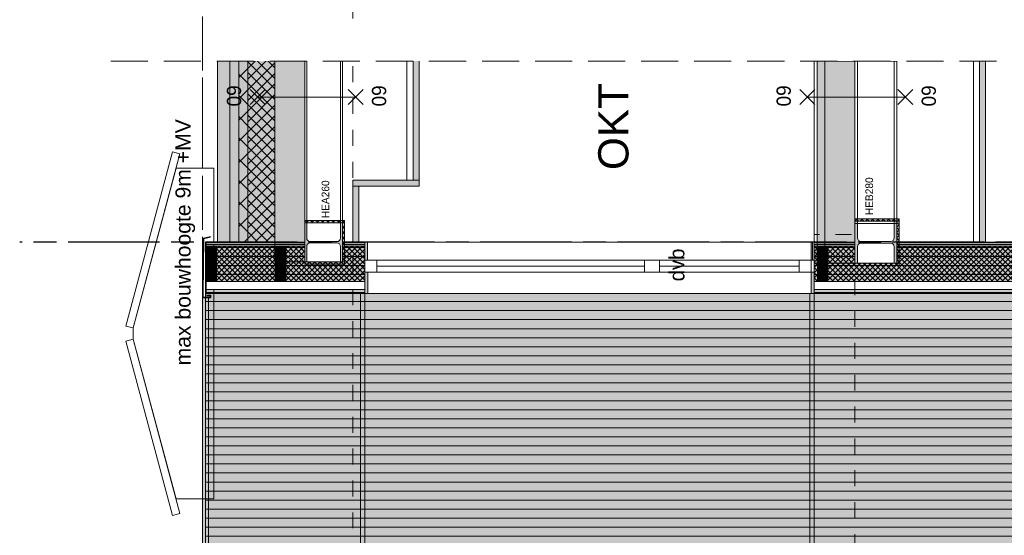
# Model space of a CAD drawing. Header units: millimetres. Extents: x -39200 to 51213, y -35420 to 51000.
# Tile 12 of 142: x -39157 to -32605, y 4086 to 7515. Entities that reach past the tile are written whole.
import ezdxf

# ---------------------------------------------------------------- set-up
doc = ezdxf.new("R2010")
doc.units = ezdxf.units.MM
doc.header["$LTSCALE"] = 100
doc.header["$PDMODE"] = 1
doc.header["$PDSIZE"] = -2
for name, pattern in [('[LS] ISO-08 Long Dashed Short Dashed', [9.144, 6.096, -0.762, 1.524, -0.762]), ('[LS] Type-1', [2.12, 1.06, -1.06]), ('[LS] Type-2', [3.52999, 2.469998, -1.059993]), ('Line Type-6c', [0.777014, 0.448028, -0.328986])]:
    doc.linetypes.add(name, pattern=pattern)
doc.layers.get('0').update_dxf_attribs({"lineweight": 5})
for name, color, linetype, lineweight in [('- 05_opmaak', 7, 'Line Type-6c', 5), ('5', 7, 'Continuous', 18), ('Dimension', 7, 'Continuous', 9), ('Geen', 7, 'Continuous', 9), ('none', 7, 'Continuous', 13), ('None-1', 7, 'Continuous', 9)]:
    doc.layers.add(name, color=color, linetype=linetype, lineweight=lineweight)
doc.layers.add('bouwaanvraag - 60_BRANDPREVENTIE', color=1, linetype='Continuous', lineweight=5, true_color=0xff0000)
doc.layers.add('bouwaanvraag - brandscheiding', color=1, linetype='Line Label A', lineweight=18, true_color=0xff0000)
doc.styles.add('Arial', font='Arial.ttf')
doc.styles.add('Century Gothic', font='Century-Gothic_9791.ttf')
doc.styles.add('Century Gothic (bold)', font='Century-Gothic-Bold_9789.ttf')
doc.linetypes.add('Line Label A', pattern='A,6.35,-0.981415,-1.132305,["60",Arial,S=0.713542,R=0,X=-1.132305,Y=-0.356771],-1.18048,6.35', length=15.9942)
doc.dimstyles.new('Arch_PUUUR', dxfattribs={"dimtxt": 101.056134, "dimasz": 70.693359, "dimexe": 100, "dimexo": 159, "dimgap": 100, "dimtad": 1, "dimdec": 4, "dimtxsty": 'Century Gothic', "dimblk": 'VW_SLASH', "dimblk1": 'VW_SLASH', "dimblk2": 'VW_SLASH', "dimcen": 0, "dimdle": 100, "dimazin": 0, "dimtfac": 0.8, "dimtdec": 4, "dimtix": 1, "dimtmove": 0, "dimatfit": 0, "dimldrblk": 'VW_SLASH-1', "dimfxl": 1, "dimfrac": 2, "dimtolj": 1, "dimarcsym": 0})
pattern_1 = [(0, (0, 0), (4e-15, 60), [])]
pattern_2 = [(45, (0, 0), (-3.1819805, 3.1819805), [])]
pattern_3 = [(45, (1.433, 1.323), (-17.67767, 17.67767), []), (135, (-2.866, 2.866), (-17.67767, -17.67767), [])]

# ---------------------------------------------------------------- blocks, each defined once
blk = doc.blocks.new('Groep-6')
at = {"layer": '5', "color": 8, "lineweight": 5, "true_color": 0x777777, "transparency": 33554687}
blk.add_line((-37.1, 461.7), (37.1, 461.7), dxfattribs=at)
at = {"layer": '5', "color": 8, "lineweight": 5, "true_color": 0x777777, "transparency": 33554687, "flags": 128}
for points in [[(-1209.1, 199.4), (-50, 510), (-37.1, 461.7), (-1196.2, 151.1)], [(-37.1, 461.7), (37.1, 461.7), (1100, 176.9), (1100, -75.5), (-1100, -75.5), (-1100, 176.9)], [(1196.2, 151.1), (37.1, 461.7), (50, 510), (1209.1, 199.4)]]:
    blk.add_lwpolyline(points, close=True, dxfattribs=at)
blk = doc.blocks.new('pv paneel opzet')
at = {"layer": '5', "color": 8, "true_color": 0x777777, "transparency": 33554687}
blk.add_blockref('Groep-6', (0, 0), dxfattribs=at)
blk = doc.blocks.new('Groep-7')
at = {"layer": '5', "color": 7, "transparency": 33554687, "rotation": 90}
blk.add_blockref('pv paneel opzet', (-37940, 5427.5), dxfattribs=at)
blk = doc.blocks.new('Groep-10')
at = {"layer": '5', "linetype": 'Continuous', "lineweight": 0, "true_color": 0xbbbbbb, "transparency": 33554687}
blk.add_hatch(color=9, dxfattribs=at).paths.add_polyline_path([(-37917, 6018.9), (-32080, 6018.9), (-32080, 6009.9), (-37917, 6009.9)])
at = {"layer": 'none', "linetype": 'Continuous', "lineweight": 0, "true_color": 0xaaaaaa}
blk.add_hatch(color=253, dxfattribs=at).paths.add_polyline_path([(-32080, 6031.9), (-37917, 6031.9), (-37917, 6034.9), (-32080, 6034.9)])
at = {"layer": '5', "lineweight": 5, "transparency": 33554687, "flags": 128}
blk.add_lwpolyline([(-37917, 6018.9), (-32080, 6018.9), (-32080, 6009.9), (-37917, 6009.9)], close=True, dxfattribs=at)
at = {"layer": 'none', "flags": 128}
blk.add_lwpolyline([(-32080, 6031.9), (-37917, 6031.9), (-37917, 6034.9), (-32080, 6034.9)], close=True, dxfattribs=at)
at = {"color": 255, "lineweight": 5, "transparency": 33554687}
blk.add_wipeout([(-37917, 6031.9), (-32080, 6031.9), (-32080, 6018.9), (-37917, 6018.9)], dxfattribs=at).dxf.layer = '5'
at = {"layer": '5', "lineweight": 5, "transparency": 33554687, "flags": 128}
blk.add_lwpolyline([(-37917, 6031.9), (-32080, 6031.9), (-32080, 6018.9), (-37917, 6018.9)], close=True, dxfattribs=at)
blk = doc.blocks.new('Groep-11')
at = {"layer": '5', "linetype": 'Continuous', "lineweight": 0, "true_color": 0xffffcc, "transparency": 33554687}
blk.add_hatch(color=7, dxfattribs=at).paths.add_polyline_path([(-37917, 6009.9), (-32080, 6009.9), (-32080, 5774.9), (-37917, 5774.9)])
at = {"layer": '5', "linetype": 'Continuous', "lineweight": 5, "true_color": 0x777777, "transparency": 33554687}
h = blk.add_hatch(dxfattribs=at)
h.set_pattern_fill('#isolatie-persing', color=8, style=0, pattern_type=2)
h.set_pattern_definition([(45, (1.433, 1.323), (-17.67767, 17.67767), []), (135, (-2.866, 2.866), (-17.67767, -17.67767), [])])
h.paths.add_polyline_path([(-37917, 6009.9), (-32080, 6009.9), (-32080, 5774.9), (-37917, 5774.9)])
at = {"layer": '5', "lineweight": 5, "transparency": 33554687, "flags": 128}
blk.add_lwpolyline([(-37917, 6009.9), (-32080, 6009.9), (-32080, 5774.9), (-37917, 5774.9)], close=True, dxfattribs=at)
at = {"color": 255, "linetype": 'Continuous', "lineweight": 9, "transparency": 33554687}
blk.add_wipeout([(-33848.7, 5774.9), (-33778.8, 5774.9), (-33778.8, 6009.9), (-33848.7, 6009.9)], dxfattribs=at).dxf.layer = 'None-1'
at = {"layer": 'None-1', "linetype": 'Continuous', "lineweight": 5, "true_color": 0x777777, "transparency": 33554687}
h = blk.add_hatch(dxfattribs=at)
h.set_pattern_fill('12_Naaldhout_6', color=8, style=0, pattern_type=2)
h.set_pattern_definition(pattern_2)
h.paths.add_polyline_path([(-33848.7, 5774.9), (-33778.8, 5774.9), (-33778.8, 6009.9), (-33848.7, 6009.9)])
at = {"layer": 'None-1', "color": 7, "linetype": 'Continuous', "lineweight": 9, "transparency": 33554687, "flags": 128}
blk.add_lwpolyline([(-33848.7, 5774.9), (-33778.8, 5774.9), (-33778.8, 6009.9), (-33848.7, 6009.9)], close=True, dxfattribs=at)
at = {"layer": '5', "color": 7, "transparency": 33554687}
blk.add_blockref('Groep-10', (0, 0), dxfattribs=at)
at = {"color": 255, "lineweight": 5, "transparency": 33554687}
blk.add_wipeout([(-37917, 5774.9), (-32080, 5774.9), (-32080, 5720.1), (-37917, 5720.1)], dxfattribs=at).dxf.layer = '5'
at = {"layer": '5', "linetype": 'Continuous', "lineweight": 0, "true_color": 0x4c4a3d, "transparency": 33554687}
blk.add_hatch(color=59, dxfattribs=at).paths.add_polyline_path([(-37917, 5720.1), (-32080, 5720.1), (-32080, 5695.1), (-37917, 5695.1)])
at = {"layer": '5', "lineweight": 5, "transparency": 33554687, "flags": 128}
for points in [[(-37917, 5774.9), (-32080, 5774.9), (-32080, 5720.1), (-37917, 5720.1)], [(-37917, 5720.1), (-32080, 5720.1), (-32080, 5695.1), (-37917, 5695.1)]]:
    blk.add_lwpolyline(points, close=True, dxfattribs=at)
at = {"color": 255, "linetype": 'Continuous', "lineweight": 9, "transparency": 33554687}
for points in [[(-37917, 5774.9), (-37847, 5774.9), (-37847, 6009.9), (-37917, 6009.9)], [(-37457.2, 5774.9), (-37387.3, 5774.9), (-37387.3, 6009.9), (-37457.2, 6009.9)], [(-35500.3, 5774.9), (-35430.3, 5774.9), (-35430.3, 6009.9), (-35500.3, 6009.9)], [(-32150, 5774.9), (-32080, 5774.9), (-32080, 6009.9), (-32150, 6009.9)]]:
    blk.add_wipeout(points, dxfattribs=at).dxf.layer = 'None-1'
at = {"layer": 'None-1', "linetype": 'Continuous', "lineweight": 5, "true_color": 0x777777, "transparency": 33554687}
h = blk.add_hatch(dxfattribs=at)
h.set_pattern_fill('12_Naaldhout_6', color=8, style=0, pattern_type=2)
h.set_pattern_definition(pattern_2)
h.paths.add_polyline_path([(-37917, 5774.9), (-37847, 5774.9), (-37847, 6009.9), (-37917, 6009.9)])
h = blk.add_hatch(dxfattribs=at)
h.set_pattern_fill('12_Naaldhout_6', color=8, style=0, pattern_type=2)
h.set_pattern_definition(pattern_2)
h.paths.add_polyline_path([(-37457.2, 5774.9), (-37387.3, 5774.9), (-37387.3, 6009.9), (-37457.2, 6009.9)])
h = blk.add_hatch(dxfattribs=at)
h.set_pattern_fill('12_Naaldhout_6', color=8, style=0, pattern_type=2)
h.set_pattern_definition(pattern_2)
h.paths.add_polyline_path([(-35500.3, 5774.9), (-35430.3, 5774.9), (-35430.3, 6009.9), (-35500.3, 6009.9)])
h = blk.add_hatch(dxfattribs=at)
h.set_pattern_fill('12_Naaldhout_6', color=8, style=0, pattern_type=2)
h.set_pattern_definition(pattern_2)
h.paths.add_polyline_path([(-32150, 5774.9), (-32080, 5774.9), (-32080, 6009.9), (-32150, 6009.9)])
at = {"layer": 'None-1', "color": 7, "linetype": 'Continuous', "lineweight": 9, "transparency": 33554687, "flags": 128}
for points in [[(-37917, 5774.9), (-37847, 5774.9), (-37847, 6009.9), (-37917, 6009.9)], [(-37457.2, 5774.9), (-37387.3, 5774.9), (-37387.3, 6009.9), (-37457.2, 6009.9)], [(-35500.3, 5774.9), (-35430.3, 5774.9), (-35430.3, 6009.9), (-35500.3, 6009.9)], [(-32150, 5774.9), (-32080, 5774.9), (-32080, 6009.9), (-32150, 6009.9)]]:
    blk.add_lwpolyline(points, close=True, dxfattribs=at)
blk = doc.blocks.new('Groep-14')
at = {"layer": 'Geen', "color": 7, "linetype": 'Continuous', "lineweight": 9, "transparency": 33554687}
blk.add_line((-37917, 5700.2), (-37917, 6033.8), dxfattribs=at)
at = {"layer": 'Geen', "color": 7, "linetype": 'Continuous', "lineweight": 35, "transparency": 33554687, "flags": 128}
blk.add_lwpolyline([(-37888.4, 6072), (-37934, 6060.8), (-37939.5, 5691.1), (-37939.5, 5668), (-37886.5, 5668), (-37886.5, 5681.3), (-37913.4, 5681.3)], dxfattribs=at)
blk = doc.blocks.new('Groep-15')
at = {"layer": 'Geen', "color": 7, "linetype": 'Continuous', "lineweight": 9, "transparency": 33554687, "flags": 128}
for points in [[(-33600, 6175.1), (-33600, 7240.4), (-33320, 7240.4), (-33320, 6175.1)], [(-33582, 6175.2), (-33582, 7240.4), (-33338, 7240.4), (-33338, 6175.2)]]:
    blk.add_lwpolyline(points, close=True, dxfattribs=at)
blk = doc.blocks.new('Breedflensprofiel')
at = {"linetype": 'Continuous', "lineweight": 0, "true_color": 0x111111, "transparency": 33554687}
h = blk.add_hatch(color=250, dxfattribs=at)
edge = h.paths.add_edge_path()
edge.add_line((-140, -280), (-140, -262))
edge.add_line((-140, -262), (-29.25, -262))
edge.add_arc((-29.25, -238), 24, 270, 360)
edge.add_line((-5.25, -238), (-5.25, -42))
edge.add_arc((-29.25, -42), 24, 0, 90)
edge.add_line((-29.25, -18), (-140, -18))
edge.add_line((-140, -18), (-140, 0))
edge.add_line((-140, 0), (140, 0))
edge.add_line((140, 0), (140, -18))
edge.add_line((140, -18), (29.25, -18))
edge.add_arc((29.25, -42), 24, 90, 180)
edge.add_line((5.25, -42), (5.25, -238))
edge.add_arc((29.25, -238), 24, 180, 270)
edge.add_line((29.25, -262), (140, -262))
edge.add_line((140, -262), (140, -280))
edge.add_line((140, -280), (-140, -280))
at = {"linetype": 'Continuous', "lineweight": 5, "transparency": 33554687, "flags": 128}
blk.add_lwpolyline([(-140, -280), (-140, -262), (-29.25, -262, 0.4142136), (-5.25, -238), (-5.25, -42, 0.4142136), (-29.25, -18), (-140, -18), (-140, 0), (140, 0), (140, -18), (29.25, -18, 0.4142136), (5.25, -42), (5.25, -238, 0.4142136), (29.25, -262), (140, -262), (140, -280)], format="xyb", close=True, dxfattribs=at)
at = {"linetype": 'Continuous', "lineweight": 5, "transparency": 33554687}
blk.add_point((0, -140), dxfattribs=at)
blk = doc.blocks.new('Groep-16')
at = {"layer": 'Geen', "linetype": 'Continuous', "lineweight": 0, "true_color": 0xcccccc, "transparency": 33554687}
blk.add_hatch(color=254, dxfattribs=at).paths.add_polyline_path([(-32770, 6035.1), (-32770, 7240.4), (-32730, 7240.4), (-32730, 6035.1)])
at = {"layer": 'Geen', "color": 7, "linetype": 'Continuous', "lineweight": 9, "transparency": 33554687, "flags": 128}
for points in [[(-32810, 6035.1), (-32810, 7240.4), (-32770, 7240.4), (-32770, 6035.1)], [(-32770, 6035.1), (-32770, 7240.4), (-32730, 7240.4), (-32730, 6035.1)]]:
    blk.add_lwpolyline(points, close=True, dxfattribs=at)
blk = doc.blocks.new('Groep-17')
at = {"layer": 'Geen', "linetype": 'Continuous', "lineweight": 0, "true_color": 0xcccccc, "transparency": 33554687}
blk.add_hatch(color=254, dxfattribs=at).paths.add_polyline_path([(-33850, 5895.1), (-33850, 7240.4), (-33800, 7240.4), (-33800, 5895.1)])
at = {"layer": 'Geen', "color": 7, "linetype": 'Continuous', "lineweight": 9, "transparency": 33554687, "flags": 128}
for points in [[(-33870, 5895.1), (-33870, 7240.4), (-33849.7, 7240.4), (-33849.7, 5895.1)], [(-33850, 5895.1), (-33850, 7240.4), (-33800, 7240.4), (-33800, 5895.1)]]:
    blk.add_lwpolyline(points, close=True, dxfattribs=at)
at = {"layer": 'none', "color": 7}
blk.add_blockref('Groep-16', (0, 0), dxfattribs=at)
at = {"color": 255, "linetype": 'Continuous'}
blk.add_wipeout([(-33600, 6175.1), (-33320, 6175.1), (-33320, 5895.1), (-33600, 5895.1)], dxfattribs=at).dxf.layer = 'none'
at = {"layer": 'Geen', "linetype": 'Continuous', "lineweight": 0, "true_color": 0xcccccc, "transparency": 33554687}
blk.add_hatch(color=254, dxfattribs=at).paths.add_polyline_path([(-33800, 5895.1), (-33800, 7240.4), (-33600, 7240.4), (-33600, 5895.1)])
at = {"linetype": 'Continuous', "lineweight": 5, "transparency": 33554687, "flags": 128}
blk.add_lwpolyline([(-33600, 6175.1), (-33320, 6175.1), (-33320, 6160.1), (-33600, 6160.1)], close=True, dxfattribs=at)
at = {"layer": 'Geen', "color": 7, "linetype": 'Continuous', "lineweight": 9, "transparency": 33554687, "flags": 128}
blk.add_lwpolyline([(-33800, 5895.1), (-33800, 7240.4), (-33600, 7240.4), (-33600, 5895.1)], close=True, dxfattribs=at)
at = {"layer": 'none', "linetype": 'Continuous', "flags": 128}
blk.add_lwpolyline([(-33600, 6175.1), (-33320, 6175.1), (-33320, 5895.1), (-33600, 5895.1)], close=True, dxfattribs=at)
at = {"color": 7, "transparency": 33554687}
blk.add_blockref('Groep-15', (0, 0), dxfattribs=at)
at = {"transparency": 33554687, "rotation": 90}
blk.add_blockref('Breedflensprofiel', (-33600, 6035.1), dxfattribs=at)
blk = doc.blocks.new('Groep-18')
at = {"layer": 'Geen', "linetype": 'Continuous', "lineweight": 0, "true_color": 0xccbf7a, "transparency": 33554687}
blk.add_hatch(color=43, dxfattribs=at).paths.add_polyline_path([(-37840, 6035.1), (-37840, 7250.4), (-37760, 7250.4), (-37760, 6035.1)])
at = {"layer": 'Geen', "linetype": 'Continuous', "lineweight": 0, "true_color": 0x2bffff, "transparency": 33554687}
blk.add_hatch(color=4, dxfattribs=at).paths.add_polyline_path([(-37760, 6035.1), (-37760, 7250.4), (-37700, 7250.4), (-37700, 6035.1)])
at = {"layer": 'Geen', "color": 7, "linetype": 'Continuous', "lineweight": 9, "transparency": 33554687, "flags": 128}
for points in [[(-37840, 6035.1), (-37840, 7250.4), (-37760, 7250.4), (-37760, 6035.1)], [(-37760, 6035.1), (-37760, 7250.4), (-37700, 7250.4), (-37700, 6035.1)]]:
    blk.add_lwpolyline(points, close=True, dxfattribs=at)
blk = doc.blocks.new('Breedflensprofiel-1')
at = {"linetype": 'Continuous', "lineweight": 0, "true_color": 0x111111, "transparency": 33554687}
h = blk.add_hatch(color=250, dxfattribs=at)
edge = h.paths.add_edge_path()
edge.add_line((-130, -250), (-130, -237.5))
edge.add_line((-130, -237.5), (-27.75, -237.5))
edge.add_arc((-27.75, -213.5), 24, 270, 360)
edge.add_line((-3.75, -213.5), (-3.75, -36.5))
edge.add_arc((-27.75, -36.5), 24, 0, 90)
edge.add_line((-27.75, -12.5), (-130, -12.5))
edge.add_line((-130, -12.5), (-130, 0))
edge.add_line((-130, 0), (130, 0))
edge.add_line((130, 0), (130, -12.5))
edge.add_line((130, -12.5), (27.75, -12.5))
edge.add_arc((27.75, -36.5), 24, 90, 180)
edge.add_line((3.75, -36.5), (3.75, -213.5))
edge.add_arc((27.75, -213.5), 24, 180, 270)
edge.add_line((27.75, -237.5), (130, -237.5))
edge.add_line((130, -237.5), (130, -250))
edge.add_line((130, -250), (-130, -250))
at = {"linetype": 'Continuous', "lineweight": 5, "transparency": 33554687, "flags": 128}
blk.add_lwpolyline([(-130, -250), (-130, -237.5), (-27.75, -237.5, 0.4142136), (-3.75, -213.5), (-3.75, -36.5, 0.4142136), (-27.75, -12.5), (-130, -12.5), (-130, 0), (130, 0), (130, -12.5), (27.75, -12.5, 0.4142136), (3.75, -36.5), (3.75, -213.5, 0.4142136), (27.75, -237.5), (130, -237.5), (130, -250)], format="xyb", close=True, dxfattribs=at)
at = {"linetype": 'Continuous', "lineweight": 5, "transparency": 33554687}
blk.add_point((0, -125), dxfattribs=at)
blk = doc.blocks.new('Groep-19')
at = {"layer": 'Geen', "linetype": 'Continuous', "lineweight": 0, "true_color": 0xcccccc, "transparency": 33554687}
blk.add_hatch(color=254, dxfattribs=at).paths.add_polyline_path([(-36539.9, 6448), (-36539.9, 7250.4), (-36499.9, 7250.4), (-36499.9, 6448)])
at = {"layer": 'Geen', "color": 7, "linetype": 'Continuous', "lineweight": 9, "transparency": 33554687, "flags": 128}
for points in [[(-36579.9, 6448), (-36579.9, 7250.4), (-36539.9, 7250.4), (-36539.9, 6448)], [(-36539.9, 6448), (-36539.9, 7250.4), (-36499.9, 7250.4), (-36499.9, 6448)]]:
    blk.add_lwpolyline(points, close=True, dxfattribs=at)
blk = doc.blocks.new('Groep-20')
at = {"layer": '- 05_opmaak', "linetype": 'Continuous', "lineweight": 0, "true_color": 0xe6ffe6, "transparency": 33554687}
blk.add_hatch(color=7, dxfattribs=at).paths.add_polyline_path([(-37640, 6035.1), (-37640, 7250.4), (-37460, 7250.4), (-37460, 6035.1)])
at = {"layer": '- 05_opmaak', "linetype": 'Continuous', "lineweight": 5, "true_color": 0x777777, "transparency": 33554687}
h = blk.add_hatch(dxfattribs=at)
h.set_pattern_fill('#isolatie', color=8, style=0, pattern_type=2)
h.set_pattern_definition([(45, (2.866, 2.646), (-35.35534, 35.35534), []), (135, (-5.733, 5.733), (-35.35534, -35.35534), [])])
h.paths.add_polyline_path([(-37640, 6035.1), (-37640, 7250.4), (-37460, 7250.4), (-37460, 6035.1)])
at = {"layer": 'none', "linetype": 'Continuous', "lineweight": 0, "true_color": 0xeeeeee, "transparency": 33554687}
blk.add_hatch(color=7, dxfattribs=at).paths.add_polyline_path([(-37700, 6035.1), (-37700, 7250.4), (-37640, 7250.4), (-37640, 6035.1)])
at = {"layer": 'none', "linetype": 'Continuous', "lineweight": 5, "true_color": 0x555555, "transparency": 33554687}
h = blk.add_hatch(dxfattribs=at)
h.set_pattern_fill('Isolatie1', color=251, style=0, pattern_type=2)
h.set_pattern_definition([(45, (1.43, 1.32), (-70.71068, 70.71068), [])])
h.paths.add_polyline_path([(-37700, 6035.1), (-37700, 7250.4), (-37640, 7250.4), (-37640, 6035.1)])
at = {"layer": 'none', "linetype": 'Continuous', "lineweight": 5, "true_color": 0x777777, "transparency": 33554687}
h = blk.add_hatch(dxfattribs=at)
h.set_pattern_fill('Isolatie1-1', color=8, style=0, pattern_type=2)
h.set_pattern_definition([(135, (-2.87, 2.87), (-70.71068, -70.71068), [])])
h.paths.add_polyline_path([(-37700, 6035.1), (-37700, 7250.4), (-37640, 7250.4), (-37640, 6035.1)])
at = {"layer": '- 05_opmaak', "color": 7, "linetype": 'Continuous', "lineweight": 5, "transparency": 33554687, "flags": 128}
blk.add_lwpolyline([(-37640, 6035.1), (-37640, 7250.4), (-37460, 7250.4), (-37460, 6035.1)], close=True, dxfattribs=at)
at = {"layer": '5', "color": 22, "linetype": '[LS] Type-1', "lineweight": 5, "true_color": 0xdd1d1d, "transparency": 33554687}
blk.add_line((-37940, 5905.1), (-37940, 7250.4), dxfattribs=at)
at = {"layer": 'none', "color": 7, "linetype": 'Continuous', "lineweight": 9, "transparency": 33554687, "flags": 128}
blk.add_lwpolyline([(-37700, 6035.1), (-37700, 7250.4), (-37640, 7250.4), (-37640, 6035.1)], close=True, dxfattribs=at)
at = {"color": 7, "transparency": 33554687}
blk.add_blockref('Groep-19', (0, 0), dxfattribs=at)
at = {"layer": '5', "color": 7, "transparency": 33554687}
blk.add_blockref('Groep-18', (0, 0), dxfattribs=at)
at = {"color": 255, "linetype": 'Continuous'}
blk.add_wipeout([(-37260, 6165.1), (-37010, 6165.1), (-37010, 5905.1), (-37260, 5905.1)], dxfattribs=at).dxf.layer = 'none'
at = {"layer": 'Geen', "linetype": 'Continuous', "lineweight": 0, "true_color": 0xcccccc, "transparency": 33554687}
blk.add_hatch(color=254, dxfattribs=at).paths.add_polyline_path([(-37460, 5905.1), (-37460, 7250.4), (-37260, 7250.4), (-37260, 5905.1)])
at = {"linetype": 'Continuous', "lineweight": 5, "transparency": 33554687, "flags": 128}
blk.add_lwpolyline([(-37260, 6180.1), (-37010, 6180.1), (-37010, 6165.1), (-37260, 6165.1)], close=True, dxfattribs=at)
at = {"layer": 'Geen', "color": 7, "linetype": 'Continuous', "lineweight": 9, "transparency": 33554687, "flags": 128}
for points in [[(-37460, 5905.1), (-37460, 7250.4), (-37260, 7250.4), (-37260, 5905.1)], [(-37260, 6165.1), (-37260, 7250.4), (-37010, 7250.4), (-37010, 6165.1)], [(-37247.5, 6165.1), (-37247.5, 7250.4), (-37022.5, 7250.4), (-37022.5, 6165.1)]]:
    blk.add_lwpolyline(points, close=True, dxfattribs=at)
at = {"layer": 'none', "linetype": 'Continuous', "flags": 128}
blk.add_lwpolyline([(-37260, 6165.1), (-37010, 6165.1), (-37010, 5905.1), (-37260, 5905.1)], close=True, dxfattribs=at)
at = {"transparency": 33554687, "rotation": 90}
blk.add_blockref('Breedflensprofiel-1', (-37260, 6035.1), dxfattribs=at)
blk = doc.blocks.new('Groep-21')
at = {"color": 255, "linetype": 'Continuous', "lineweight": 5, "transparency": 33554687}
blk.add_wipeout([(-38551.7, 7240.4), (-38551.7, 7490.4), (-27477.9, 7490.4), (-27477.9, 7240.4)], dxfattribs=at).dxf.layer = '5'
at = {"layer": '5', "color": 5, "linetype": '[LS] Type-2', "lineweight": 5, "true_color": 0x0000ff, "transparency": 33554687}
blk.add_line((-38551.7, 7240.4), (-27477.9, 7240.4), dxfattribs=at)
blk = doc.blocks.new('Groep-29')
at = {"color": 5, "linetype": '[LS] Type-1', "lineweight": 9, "true_color": 0x0000ff, "transparency": 33554687, "flags": 128}
blk.add_lwpolyline([(-33870, -2465.3), (-33870, 6085.4), (-33600.3, 6085.4), (-33600.3, -2465.3)], close=True, dxfattribs=at)
at = {"layer": '5', "color": 22, "linetype": '[LS] Type-1', "lineweight": 5, "true_color": 0xdd1d1d, "transparency": 33554687}
blk.add_line((-37940, 9655.9), (-37940, 3222.8), dxfattribs=at)
at = {"layer": 'Geen', "color": 1, "true_color": 0xff0000, "transparency": 33554687, "insert": (-38120.7, 5215.5), "char_height": 100.689, "attachment_point": 1, "rotation": 90, "line_spacing_factor": 0.962448, "style": 'Arial'}
blk.add_mtext('max bouwhoogte 9m +MV', dxfattribs=at)
blk = doc.blocks.new('VW_SLASH')
at = {"color": 0, "linetype": 'ByBlock', "lineweight": -2, "transparency": 16777216}
blk.add_line((1.415, 0), (-1, 0), dxfattribs=at)
at = {"color": 0, "linetype": 'Continuous', "lineweight": 20, "transparency": 16777216, "flags": 128}
blk.add_lwpolyline([(0.5, 0.5), (-0.5, -0.5)], dxfattribs=at)
blk = doc.blocks.new('*D34')
at = {"layer": 'Defpoints', "color": 0, "transparency": 33554687}
for p in [(-37940, 7835.1), (-33180, 7530.6), (-37940, 4393.2)]:
    blk.add_point(p, dxfattribs=at)
at = {"layer": 'Dimension', "color": 0, "linetype": 'Continuous', "lineweight": -2, "transparency": 33554687}
blk.add_line((-33250.7, 7835.1), (-37869.3, 7835.1), dxfattribs=at)
at = {"layer": 'Dimension', "color": 0, "lineweight": -2, "xscale": 70.693359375, "yscale": 70.693359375, "zscale": 70.693359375, "rotation": 180}
blk.add_blockref('VW_SLASH', (-37940, 7835.1), dxfattribs=at)
at = {"layer": 'Dimension', "color": 0, "lineweight": -2, "xscale": 70.693359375, "yscale": 70.693359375, "zscale": 70.693359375}
blk.add_blockref('VW_SLASH', (-33180, 7835.1), dxfattribs=at)
at = {"layer": 'Dimension', "color": 0, "lineweight": 5, "transparency": 33554687, "insert": (-35560, 7971.2), "char_height": 101.06, "attachment_point": 5, "style": 'Century Gothic'}
blk.add_mtext('\\A1;4760', dxfattribs=at)
blk = doc.blocks.new('VW_SLASH-1')
at = {"color": 0, "linetype": 'ByBlock', "lineweight": -2, "transparency": 16777216}
blk.add_line((1.415, 0), (-1, 0), dxfattribs=at)
at = {"color": 0, "linetype": 'Continuous', "lineweight": 20, "transparency": 16777216, "flags": 128}
blk.add_lwpolyline([(0.751, 0.751), (-0.751, -0.751)], dxfattribs=at)
blk = doc.blocks.new('*D35')
at = {"layer": 'Defpoints', "color": 0, "transparency": 33554687}
for p in [(-33180, 7835.1), (-33180, 7530.6), (-28960, 4134.7)]:
    blk.add_point(p, dxfattribs=at)
at = {"layer": 'Dimension', "color": 0, "linetype": 'Continuous', "lineweight": -2, "transparency": 33554687}
blk.add_line((-29030.7, 7835.1), (-33109.3, 7835.1), dxfattribs=at)
at = {"layer": 'Dimension', "color": 0, "lineweight": -2, "xscale": 70.693359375, "yscale": 70.693359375, "zscale": 70.693359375, "rotation": 180}
blk.add_blockref('VW_SLASH', (-33180, 7835.1), dxfattribs=at)
at = {"layer": 'Dimension', "color": 0, "lineweight": -2, "xscale": 70.693359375, "yscale": 70.693359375, "zscale": 70.693359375}
blk.add_blockref('VW_SLASH', (-28960, 7835.1), dxfattribs=at)
at = {"layer": 'Dimension', "color": 0, "lineweight": 5, "transparency": 33554687, "insert": (-31070, 7938.1), "char_height": 101.06, "attachment_point": 5, "style": 'Century Gothic'}
blk.add_mtext('\\A1;4220', dxfattribs=at)
blk = doc.blocks.new('*D38')
at = {"layer": 'Defpoints', "color": 0, "transparency": 33554687}
for p in [(-28940, 8130.9), (-37940, 4393.2), (-28940, 1894.7)]:
    blk.add_point(p, dxfattribs=at)
at = {"layer": 'Dimension', "color": 0, "linetype": 'Continuous', "lineweight": -2, "transparency": 33554687}
blk.add_line((-37869.3, 8130.9), (-29010.7, 8130.9), dxfattribs=at)
at = {"layer": 'Dimension', "color": 0, "lineweight": -2, "xscale": 70.693359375, "yscale": 70.693359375, "zscale": 70.693359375, "rotation": 180}
blk.add_blockref('VW_SLASH', (-37940, 8130.9), dxfattribs=at)
at = {"layer": 'Dimension', "color": 0, "lineweight": -2, "xscale": 70.693359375, "yscale": 70.693359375, "zscale": 70.693359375}
blk.add_blockref('VW_SLASH', (-28940, 8130.9), dxfattribs=at)
at = {"layer": 'Dimension', "color": 0, "lineweight": 5, "transparency": 33554687, "insert": (-33440, 8234), "char_height": 101.06, "attachment_point": 5, "style": 'Century Gothic (bold)'}
blk.add_mtext('\\A1;9000', dxfattribs=at)
blk = doc.blocks.new('Groep-31')
at = {"layer": 'Geen', "color": 5, "linetype": '[LS] ISO-08 Long Dashed Short Dashed', "lineweight": 25, "true_color": 0x0000ff, "transparency": 33554687}
blk.add_line((-27253.4, 6034.9), (-39157.3, 6034.9), dxfattribs=at)
blk = doc.blocks.new('Groep-32')
at = {"color": 7, "transparency": 33554687}
blk.add_blockref('Groep-31', (0, 0), dxfattribs=at)
blk = doc.blocks.new('Groep-33')
at = {"layer": 'Geen', "linetype": 'Continuous', "lineweight": 0, "true_color": 0xcccccc, "transparency": 33554687}
blk.add_hatch(color=254, dxfattribs=at).paths.add_polyline_path([(-33889.5, 6034.9), (-33881.5, 6034.9), (-33881.5, 5915), (-33889.5, 5915)])
at = {"layer": 'Geen', "linetype": 'Continuous', "lineweight": 0, "transparency": 33554687}
blk.add_hatch(color=8, dxfattribs=at).paths.add_polyline_path([(-33881.5, 6034.9), (-33869.5, 6034.9), (-33869.5, 5915), (-33881.5, 5915)])
at = {"layer": 'Geen', "color": 7, "linetype": 'Continuous', "lineweight": 9, "transparency": 33554687, "flags": 128}
for points in [[(-33889.5, 6034.9), (-33881.5, 6034.9), (-33881.5, 5915), (-33889.5, 5915)], [(-33881.5, 6034.9), (-33869.5, 6034.9), (-33869.5, 5915), (-33881.5, 5915)]]:
    blk.add_lwpolyline(points, close=True, dxfattribs=at)
blk = doc.blocks.new('Groep-34')
at = {"color": 255, "linetype": 'Continuous', "lineweight": 9, "transparency": 33554687}
blk.add_wipeout([(-36860, 5915), (-36860, 5835), (-33919.5, 5835), (-33919.5, 5915)], dxfattribs=at).dxf.layer = 'Geen'
at = {"layer": 'Geen', "color": 7, "linetype": 'Continuous', "lineweight": 9, "transparency": 33554687, "flags": 128}
blk.add_lwpolyline([(-36860, 5915), (-36860, 5835), (-33919.5, 5835), (-33919.5, 5915)], close=True, dxfattribs=at)
at = {"color": 255, "linetype": 'Continuous', "lineweight": 9, "transparency": 33554687}
blk.add_wipeout([(-36860, 5915), (-36780, 5915), (-36780, 5835), (-36860, 5835)], dxfattribs=at).dxf.layer = 'Geen'
at = {"layer": 'Geen', "color": 7, "linetype": 'Continuous', "lineweight": 9, "transparency": 33554687}
blk.add_line((-33969.5, 5875), (-36780, 5875), dxfattribs=at)
at = {"layer": 'Geen', "color": 7, "linetype": 'Continuous', "lineweight": 9, "transparency": 33554687, "flags": 128}
blk.add_lwpolyline([(-36860, 5915), (-36780, 5915), (-36780, 5835), (-36860, 5835)], close=True, dxfattribs=at)
at = {"color": 255, "linetype": 'Continuous', "lineweight": 9, "transparency": 33554687}
for points in [[(-35000, 5915), (-34900, 5915), (-34900, 5835), (-35000, 5835)], [(-33969.5, 5915), (-33889.5, 5915), (-33889.5, 5835), (-33969.5, 5835)]]:
    blk.add_wipeout(points, dxfattribs=at).dxf.layer = 'Geen'
at = {"layer": 'Geen', "color": 7, "linetype": 'Continuous', "lineweight": 9, "transparency": 33554687, "flags": 128}
for points in [[(-35000, 5915), (-34900, 5915), (-34900, 5835), (-35000, 5835)], [(-33969.5, 5915), (-33889.5, 5915), (-33889.5, 5835), (-33969.5, 5835)]]:
    blk.add_lwpolyline(points, close=True, dxfattribs=at)
blk = doc.blocks.new('Groep-35')
at = {"color": 255, "linetype": 'Continuous', "lineweight": 5, "transparency": 33554687}
blk.add_wipeout([(-36860, 6034.9), (-33870, 6034.9), (-33870, 5695.1), (-36860, 5695.1)], dxfattribs=at)
at = {"layer": 'Geen', "linetype": 'Continuous', "lineweight": 0, "true_color": 0xcccccc, "transparency": 33554687}
blk.add_hatch(color=254, dxfattribs=at).paths.add_polyline_path([(-33889.5, 5835), (-33869.5, 5835), (-33869.5, 5695.1), (-33889.5, 5695.1)])
at = {"linetype": 'Continuous', "lineweight": 5, "transparency": 33554687, "flags": 128}
blk.add_lwpolyline([(-36860, 6034.9), (-33870, 6034.9), (-33870, 5695.1), (-36860, 5695.1)], close=True, dxfattribs=at)
at = {"layer": 'Geen', "color": 7, "linetype": 'Continuous', "lineweight": 9, "transparency": 33554687, "flags": 128}
blk.add_lwpolyline([(-33889.5, 5835), (-33869.5, 5835), (-33869.5, 5695.1), (-33889.5, 5695.1)], close=True, dxfattribs=at)
at = {"layer": '5', "color": 7, "transparency": 33554687}
blk.add_blockref('Groep-33', (0, 0), dxfattribs=at)
at = {"layer": 'none', "color": 7}
blk.add_blockref('Groep-34', (0, 0), dxfattribs=at)
at = {"layer": 'Geen', "linetype": 'Continuous', "lineweight": 0, "true_color": 0xcccccc, "transparency": 33554687}
blk.add_hatch(color=254, dxfattribs=at).paths.add_polyline_path([(-36860, 5835), (-36840, 5835), (-36840, 5695.1), (-36860, 5695.1)])
at = {"layer": 'Geen', "color": 7, "linetype": 'Continuous', "lineweight": 9, "transparency": 33554687, "flags": 128}
blk.add_lwpolyline([(-36860, 5835), (-36840, 5835), (-36840, 5695.1), (-36860, 5695.1)], close=True, dxfattribs=at)
blk = doc.blocks.new('60min wbdbo 2')
at = {"layer": 'bouwaanvraag - 60_BRANDPREVENTIE', "transparency": 33554687}
for p, q in [((-276.2, 50), (-176.2, -50)), ((-176.2, 50), (-276.2, -50)), ((426.2, 0), (-227.1, 0)), ((476.2, 50), (376.2, -50)), ((376.2, 50), (476.2, -50))]:
    blk.add_line(p, q, dxfattribs=at)
at = {"layer": 'bouwaanvraag - 60_BRANDPREVENTIE', "transparency": 33554687, "char_height": 94.74, "width": 156.407, "attachment_point": 1, "rotation": 90, "line_spacing_factor": 1.026243, "style": 'Century Gothic'}
for insert in [(-429.2, -78.2), (536.2, -78.2)]:
    blk.add_mtext('60', dxfattribs=dict(at, insert=insert))
blk = doc.blocks.new('Groep-36')
at = {"layer": '5', "linetype": 'Continuous', "lineweight": 0, "true_color": 0xc4dcc4, "transparency": 33554687}
for points in [[(-37260, 6180.1), (-37260, 6165.1), (-36995, 6165.1), (-36995, 6180.1)], [(-37010, 5905.1), (-36995, 5905.1), (-36995, 6165.1), (-37010, 6165.1)], [(-37260, 5905.1), (-37260, 5890.1), (-36995, 5890.1), (-36995, 5905.1)]]:
    blk.add_hatch(color=254, dxfattribs=at).paths.add_polyline_path(points)
at = {"layer": '5', "linetype": 'Continuous', "lineweight": 5, "true_color": 0x777777, "transparency": 33554687}
h = blk.add_hatch(dxfattribs=at)
h.set_pattern_fill('#isolatie-WBDBO', color=8, style=0, pattern_type=2)
h.set_pattern_definition(pattern_3)
h.paths.add_polyline_path([(-37260, 6180.1), (-37260, 6165.1), (-36995, 6165.1), (-36995, 6180.1)])
h = blk.add_hatch(dxfattribs=at)
h.set_pattern_fill('#isolatie-WBDBO', color=8, style=0, pattern_type=2)
h.set_pattern_definition(pattern_3)
h.paths.add_polyline_path([(-37010, 5905.1), (-36995, 5905.1), (-36995, 6165.1), (-37010, 6165.1)])
h = blk.add_hatch(dxfattribs=at)
h.set_pattern_fill('#isolatie-WBDBO', color=8, style=0, pattern_type=2)
h.set_pattern_definition(pattern_3)
h.paths.add_polyline_path([(-37260, 5905.1), (-37260, 5890.1), (-36995, 5890.1), (-36995, 5905.1)])
at = {"layer": '5', "lineweight": 5, "transparency": 33554687, "flags": 128}
for points in [[(-37260, 6180.1), (-37260, 6165.1), (-36995, 6165.1), (-36995, 6180.1)], [(-37010, 5905.1), (-36995, 5905.1), (-36995, 6165.1), (-37010, 6165.1)], [(-37260, 5905.1), (-37260, 5890.1), (-36995, 5890.1), (-36995, 5905.1)]]:
    blk.add_lwpolyline(points, close=True, dxfattribs=at)
blk = doc.blocks.new('Groep-37')
at = {"layer": '5', "linetype": 'Continuous', "lineweight": 0, "true_color": 0xc4dcc4, "transparency": 33554687}
for points in [[(-33600, 6190.1), (-33600, 6175.1), (-33305, 6175.1), (-33305, 6190.1)], [(-33320, 5895.1), (-33305, 5895.1), (-33305, 6175.1), (-33320, 6175.1)], [(-33600, 5895.1), (-33600, 5880.1), (-33305, 5880.1), (-33305, 5895.1)]]:
    blk.add_hatch(color=254, dxfattribs=at).paths.add_polyline_path(points)
at = {"layer": '5', "linetype": 'Continuous', "lineweight": 5, "true_color": 0x777777, "transparency": 33554687}
h = blk.add_hatch(dxfattribs=at)
h.set_pattern_fill('#isolatie-WBDBO', color=8, style=0, pattern_type=2)
h.set_pattern_definition(pattern_3)
h.paths.add_polyline_path([(-33600, 6190.1), (-33600, 6175.1), (-33305, 6175.1), (-33305, 6190.1)])
h = blk.add_hatch(dxfattribs=at)
h.set_pattern_fill('#isolatie-WBDBO', color=8, style=0, pattern_type=2)
h.set_pattern_definition(pattern_3)
h.paths.add_polyline_path([(-33320, 5895.1), (-33305, 5895.1), (-33305, 6175.1), (-33320, 6175.1)])
h = blk.add_hatch(dxfattribs=at)
h.set_pattern_fill('#isolatie-WBDBO', color=8, style=0, pattern_type=2)
h.set_pattern_definition(pattern_3)
h.paths.add_polyline_path([(-33600, 5895.1), (-33600, 5880.1), (-33305, 5880.1), (-33305, 5895.1)])
at = {"layer": '5', "lineweight": 5, "transparency": 33554687, "flags": 128}
for points in [[(-33600, 6190.1), (-33600, 6175.1), (-33305, 6175.1), (-33305, 6190.1)], [(-33320, 5895.1), (-33305, 5895.1), (-33305, 6175.1), (-33320, 6175.1)], [(-33600, 5895.1), (-33600, 5880.1), (-33305, 5880.1), (-33305, 5895.1)]]:
    blk.add_lwpolyline(points, close=True, dxfattribs=at)
blk = doc.blocks.new('Groep-30')
at = {"layer": 'Geen', "color": 5, "linetype": '[LS] Type-2', "lineweight": 5, "true_color": 0x0000ff, "transparency": 33554687}
blk.add_line((-37940, -4412.8), (-37940, 8162.9), dxfattribs=at)
at = {"layer": '5', "color": 7, "transparency": 33554687}
blk.add_blockref('Groep-29', (0, 0), dxfattribs=at)
at = {"layer": 'Dimension', "color": 5, "linetype": 'Continuous', "lineweight": 5, "true_color": 0x0000ff, "transparency": 33554687}
for base, p1, p2, override, picture, middle in [((-28940, 8130.9), (-37940, 4393.2), (-28940, 1894.7), {"dimgap": 50, "dimdec": 0, "dimpost": '<>', "dimtxsty": 'Century Gothic (bold)', "dimse1": 1, "dimse2": 1, "dimtmove": 2}, '*D38', (-33440, 8234)), ((-33180, 7835.1), (-28960, 4134.7), (-33180, 7530.6), {"dimgap": 50, "dimdec": 0, "dimpost": '<>', "dimtxsty": 'Century Gothic', "dimse1": 1, "dimse2": 1, "dimtmove": 2}, '*D35', (-31070, 7938.1))]:
    dim = blk.add_linear_dim(base=base, p1=p1, p2=p2, dimstyle='Arch_PUUUR', override=override, dxfattribs=at)
    dim.commit()
    dim.dimension.update_dxf_attribs({"geometry": picture, "text_midpoint": middle})
dim = blk.add_linear_dim(base=(-37940, 7835.1), p1=(-33180, 7530.6), p2=(-37940, 4393.2), dimstyle='Arch_PUUUR', override={"dimgap": 50, "dimdec": 0, "dimpost": '<>', "dimtxsty": 'Century Gothic', "dimse1": 1, "dimse2": 1, "dimtmove": 2}, dxfattribs=at)
dim.commit()
dim.dimension.update_dxf_attribs({"geometry": '*D34', "text_midpoint": (-35560, 7971.2), "dimtype": 160})
blk = doc.blocks.new('Groep-61')
at = {"linetype": 'Continuous', "lineweight": 0, "true_color": 0x807855, "transparency": 33554687}
blk.add_hatch(color=57, dxfattribs=at).paths.add_polyline_path([(-37940, -2465.3), (-37940, 5668), (-37900, 5668), (-37900, -2465.3)])
at = {"layer": 'Geen', "linetype": 'Continuous', "lineweight": 0, "true_color": 0x807855, "transparency": 33554687}
for points in [[(-37920, -2079.7), (-37920, 6035.1), (-36860, 6035.1), (-36860, -2079.7)], [(-33870, 6035.1), (-32080, 6035.1), (-32080, -2079.7), (-33870, -2079.7)], [(-36890, 1685.9), (-36890, 5695.1), (-33870, 5695.1), (-33870, 1685.9)]]:
    blk.add_hatch(color=57, dxfattribs=at).paths.add_polyline_path(points)
at = {"layer": 'Geen', "linetype": 'Continuous', "lineweight": 5, "true_color": 0xaaaaaa, "transparency": 33554687}
h = blk.add_hatch(dxfattribs=at)
h.set_pattern_fill('1_100 mw Hor kleur 2', color=253, style=0, pattern_type=2)
h.set_pattern_definition(pattern_1)
h.paths.add_polyline_path([(-37920, -2079.7), (-37920, 6035.1), (-36860, 6035.1), (-36860, -2079.7)])
h = blk.add_hatch(dxfattribs=at)
h.set_pattern_fill('1_100 mw Hor kleur 2', color=253, style=0, pattern_type=2)
h.set_pattern_definition(pattern_1)
h.paths.add_polyline_path([(-33870, 6035.1), (-32080, 6035.1), (-32080, -2079.7), (-33870, -2079.7)])
h = blk.add_hatch(dxfattribs=at)
h.set_pattern_fill('1_100 mw Hor kleur 2', color=253, style=0, pattern_type=2)
h.set_pattern_definition(pattern_1)
h.paths.add_polyline_path([(-36890, 1685.9), (-36890, 5695.1), (-33870, 5695.1), (-33870, 1685.9)])
at = {"linetype": 'Continuous', "lineweight": 5, "transparency": 33554687}
blk.add_line((-33870, 7079.1), (-33870, 4840), dxfattribs=at)
at = {"linetype": 'Continuous', "lineweight": 5, "transparency": 33554687, "flags": 128}
blk.add_lwpolyline([(-37940, -2465.3), (-37940, 5668), (-37900, 5668), (-37900, -2465.3)], close=True, dxfattribs=at)
at = {"layer": 'Geen', "color": 7, "linetype": 'Continuous', "lineweight": 9, "transparency": 33554687, "flags": 128}
for points in [[(-37920, -2079.7), (-37920, 6035.1), (-36860, 6035.1), (-36860, -2079.7)], [(-33870, 6035.1), (-32080, 6035.1), (-32080, -2079.7), (-33870, -2079.7)], [(-36890, 1685.9), (-36890, 5695.1), (-33870, 5695.1), (-33870, 1685.9)]]:
    blk.add_lwpolyline(points, close=True, dxfattribs=at)
at = {"layer": '5', "color": 7, "transparency": 33554687}
blk.add_blockref('Groep-7', (0, 0), dxfattribs=at)
at = {"transparency": 33554687, "insert": (-35307.4, 6515.2), "char_height": 201.38, "attachment_point": 1, "rotation": 90, "line_spacing_factor": 0.962448, "style": 'Arial'}
blk.add_mtext('OKT', dxfattribs=at)
at = {"color": 7, "transparency": 33554687}
blk.add_blockref('Groep-11', (0, 0), dxfattribs=at)
at = {"layer": '5', "color": 22, "linetype": '[LS] Type-1', "lineweight": 5, "true_color": 0xdd1d1d, "transparency": 33554687}
blk.add_line((-36940, -5620), (-36940, 10200.9), dxfattribs=at)
at = {"color": 7, "transparency": 33554687}
blk.add_blockref('Groep-17', (0, 0), dxfattribs=at)
at = {"layer": 'Geen', "color": 7, "transparency": 33554687}
blk.add_blockref('Groep-14', (0, 0), dxfattribs=at)
at = {"color": 7, "transparency": 33554687}
blk.add_blockref('Groep-20', (0, 0), dxfattribs=at)
at = {"layer": 'bouwaanvraag - brandscheiding', "color": 7, "transparency": 33554687, "rotation": 180}
blk.add_blockref('60min wbdbo 2', (-33489.7, 7000.9), dxfattribs=at)
at = {"layer": 'none', "color": 7}
blk.add_blockref('Groep-37', (0, 0), dxfattribs=at)
at = {"layer": 'None-1', "color": 5, "true_color": 0x0000ff, "transparency": 33554687, "insert": (-33529.1, 6215.1), "char_height": 50.53, "attachment_point": 1, "rotation": 90, "line_spacing_factor": 1.026243, "style": 'Century Gothic'}
blk.add_mtext('HEB280', dxfattribs=at)
at = {"layer": 'Geen', "linetype": 'Continuous', "lineweight": 0, "true_color": 0xcccccc, "transparency": 33554687}
for points in [[(-36940, 6448), (-36499.9, 6448), (-36499.9, 6408), (-36940, 6408)], [(-36940, 6408), (-36900, 6408), (-36900, 6034.9), (-36940, 6034.9)]]:
    blk.add_hatch(color=254, dxfattribs=at).paths.add_polyline_path(points)
at = {"layer": 'Geen', "color": 7, "linetype": 'Continuous', "lineweight": 9, "transparency": 33554687, "flags": 128}
for points in [[(-36940, 6448), (-36499.9, 6448), (-36499.9, 6408), (-36940, 6408)], [(-36940, 6408), (-36900, 6408), (-36900, 6034.9), (-36940, 6034.9)]]:
    blk.add_lwpolyline(points, close=True, dxfattribs=at)
at = {"color": 7, "transparency": 33554687}
blk.add_blockref('Groep-32', (0, 0), dxfattribs=at)
at = {"layer": '5', "color": 7, "transparency": 33554687}
blk.add_blockref('Groep-21', (0, 0), dxfattribs=at)
at = {"layer": 'bouwaanvraag - brandscheiding', "color": 7, "transparency": 33554687, "rotation": 180}
blk.add_blockref('60min wbdbo 2', (-37147.9, 7000.9), dxfattribs=at)
at = {"layer": 'none', "color": 7}
blk.add_blockref('Groep-36', (0, 0), dxfattribs=at)
at = {"layer": 'None-1', "color": 5, "true_color": 0x0000ff, "transparency": 33554687, "insert": (-37147.9, 6194.8), "char_height": 50.53, "attachment_point": 1, "rotation": 90, "line_spacing_factor": 1.026243, "style": 'Century Gothic'}
blk.add_mtext('HEA260', dxfattribs=at)
at = {"color": 7, "transparency": 33554687}
blk.add_blockref('Groep-30', (0, 0), dxfattribs=at)
blk.add_blockref('Groep-35', (0, 0), dxfattribs=at)
at = {"linetype": 'Continuous', "lineweight": 0, "true_color": 0xdddddd, "transparency": 33554687}
blk.add_hatch(color=254, dxfattribs=at).paths.add_polyline_path([(-36860, 6034.9), (-36842, 6034.9), (-36842, 5915), (-36860, 5915)])
at = {"linetype": 'Continuous', "lineweight": 0, "true_color": 0x807855, "transparency": 33554687}
for points in [[(-36890, -2079.7), (-36890, 5695.1), (-36860, 5695.1), (-36860, -2079.7)], [(-33900, 1685.9), (-33900, 5695.1), (-33870, 5695.1), (-33870, 1685.9)]]:
    blk.add_hatch(color=57, dxfattribs=at).paths.add_polyline_path(points)
at = {"linetype": 'Continuous', "lineweight": 5, "transparency": 33554687, "flags": 128}
blk.add_lwpolyline([(-36860, 6034.9), (-36842, 6034.9), (-36842, 5915), (-36860, 5915)], close=True, dxfattribs=at)
at = {"color": 250, "linetype": 'Continuous', "lineweight": 5, "true_color": 0x444444, "transparency": 33554687, "flags": 128}
for points in [[(-36890, -2079.7), (-36890, 5695.1), (-36860, 5695.1), (-36860, -2079.7)], [(-33900, 1685.9), (-33900, 5695.1), (-33870, 5695.1), (-33870, 1685.9)]]:
    blk.add_lwpolyline(points, close=True, dxfattribs=at)
at = {"layer": 'Dimension', "color": 5, "true_color": 0x0000ff, "transparency": 33554687, "insert": (-34834.9, 5774.9), "char_height": 101.06, "attachment_point": 1, "rotation": 90, "line_spacing_factor": 1.026243, "style": 'Century Gothic'}
blk.add_mtext('dvb', dxfattribs=at)

msp = doc.modelspace()

# ---------------------------------------------------------------- block references
at = {"layer": 'none', "color": 7}
msp.add_blockref('Groep-61', (0, 0), dxfattribs=at)

doc.saveas('drawing.dxf')
